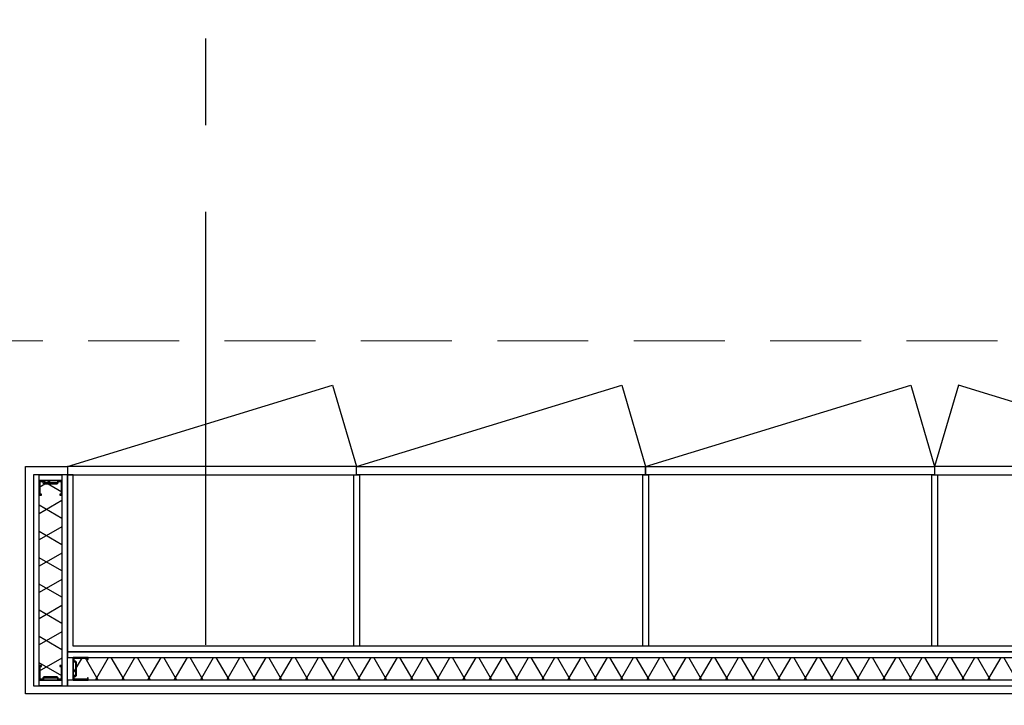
# Model space of a CAD drawing. Header units: millimetres. Extents: x 111285 to 237437, y -9513 to 52045.
# Tile 108 of 117: x 154873 to 157038, y 769 to 2277. Entities that reach past the tile are written whole.
import ezdxf

# ---------------------------------------------------------------- set-up
doc = ezdxf.new("R2010")
doc.units = ezdxf.units.MM
doc.header["$LTSCALE"] = 100
doc.linetypes.add('CENTER', pattern=[50.8, 31.75, -6.35, 6.35, -6.35])
doc.linetypes.add('DASHED', pattern=[0.75, 0.5, -0.25])
doc.layers.get('0').update_dxf_attribs({"color": 252})
doc.layers.add('0-HOOFDSTRAMIEN', color=1, linetype='CENTER')
doc.layers.add('_79--VASTE-INRICHTING', color=1, linetype='Continuous')

# ---------------------------------------------------------------- blocks, each defined once
blk = doc.blocks.new('U-STRAMIEN')
at = {"layer": '0-HOOFDSTRAMIEN', "ltscale": 0.3}
blk.add_lwpolyline([(28800, -4264), (28800, 47464)], dxfattribs=at)
blk = doc.blocks.new('onderlegger beganegrond')
at = {"linetype": 'DASHED', "lineweight": 0, "ltscale": 4}
blk.add_lwpolyline([(7571.2, 1571.4), (43680, 1570.2)], dxfattribs=at)
blk = doc.blocks.new('kastenwand')
at = {"layer": '_79--VASTE-INRICHTING', "ltscale": 200}
h = blk.add_hatch(dxfattribs=at)
h.set_pattern_fill('ISOLATIE', color=256, scale=50, angle=-90, style=0)
h.set_pattern_definition([(150, (-3968.5, -2065.683), (-25, -43.3013), []), (210, (-3968.5, -2065.683), (25, -43.3013), [])])
h.paths.add_polyline_path([(-3969.5, -469.5), (-3919.5, -469.5), (-3919.5, -30.5), (-3969.5, -30.5)])
h = blk.add_hatch(dxfattribs=at)
h.set_pattern_fill('ISOLATIE', color=256, scale=50, style=0)
h.set_pattern_definition([(240, (-467.17, -79.5), (43.3013, -25), []), (300, (-467.17, -79.5), (43.3013, 25), [])])
h.paths.add_polyline_path([(-105.5, -80.5), (-105.5, -30.5), (-3894.5, -30.5), (-3894.5, -80.5)])
at = {"layer": '_79--VASTE-INRICHTING', "linetype": 'Continuous', "flags": 128}
for points in [[(-3982, -18), (-18, -18), (-18, -482), (-18, -482), (-93, -482), (-93, -482), (-93, -500), (0, -500), (0, 0), (-4000, 0), (-4000, 0), (-4000, -500), (-3907, -500), (-3907, -482), (-3907, -482), (-3982, -482), (-3982, -482), (-3982, -18)], [(-105, -482), (-105, -482), (-105, -105), (-3895, -105), (-3895, -482), (-3907, -482), (-3907, -93), (-93, -93), (-93, -482), (-105, -482)]]:
    blk.add_lwpolyline(points, dxfattribs=at)
at = {"layer": '_79--VASTE-INRICHTING', "linetype": 'Continuous'}
for points in [[(-3982, -482), (-3982, -18), (-3969.5, -18), (-3969.5, -482)], [(-3919.5, -482), (-3919.5, -18), (-3907, -18), (-3907, -482)], [(-93, -30.5), (-3907, -30.5), (-3907, -18), (-93, -18)], [(-93, -93), (-3907, -93), (-3907, -80.5), (-93, -80.5)]]:
    blk.add_lwpolyline(points, close=True, dxfattribs=at)
at = {"layer": '_79--VASTE-INRICHTING', "linetype": 'Continuous', "flags": 128}
for points in [[(-3919.5, -18), (-3969.5, -18), (-3969.5, -30.5), (-3919.5, -30.5)], [(-3907, -30.5), (-3907, -80.5), (-3894.5, -80.5), (-3894.5, -30.5)], [(-3277.3, -482), (-3265.3, -482), (-3265.3, -105), (-3277.3, -105)], [(-2641.7, -482), (-2629.7, -482), (-2629.7, -105), (-2641.7, -105)], [(-2006, -482), (-1994, -482), (-1994, -105), (-2006, -105)], [(-3919.5, -469.5), (-3969.5, -469.5), (-3969.5, -482), (-3919.5, -482)]]:
    blk.add_lwpolyline(points, close=True, dxfattribs=at)
at = {"layer": '_79--VASTE-INRICHTING', "ltscale": 200}
for points in [[(-3964.5, -62.5), (-3969.5, -62.5), (-3969.5, -62.5), (-3969.5, -30.5), (-3960.5, -30.5), (-3959.5, -31.5), (-3959.5, -34.5), (-3958.5, -35.5), (-3930.5, -35.5), (-3929.5, -34.5), (-3929.5, -31.5), (-3928.5, -30.5), (-3919.5, -30.5), (-3919.5, -62.5), (-3919.5, -62.5), (-3924.5, -62.5), (-3924.5, -60.5), (-3921.5, -60.5), (-3921.5, -32.5), (-3927.5, -32.5), (-3927.5, -35.3), (-3929.7, -37.5), (-3959.3, -37.5), (-3961.5, -35.3), (-3961.5, -32.5), (-3967.5, -32.5), (-3967.5, -60.5), (-3964.5, -60.5), (-3964.5, -62.5)], [(-3861.5, -75.5), (-3861.5, -80.5), (-3861.5, -80.5), (-3894.5, -80.5), (-3894.5, -71.5), (-3893.5, -70.5), (-3890.5, -70.5), (-3889.5, -69.5), (-3889.5, -41.5), (-3890.5, -40.5), (-3893.5, -40.5), (-3894.5, -39.5), (-3894.5, -30.5), (-3861.5, -30.5), (-3861.5, -30.5), (-3861.5, -35.5), (-3863.5, -35.5), (-3863.5, -32.5), (-3892.5, -32.5), (-3892.5, -38.5), (-3889.7, -38.5), (-3887.5, -40.7), (-3887.5, -70.3), (-3889.7, -72.5), (-3892.5, -72.5), (-3892.5, -78.5), (-3863.5, -78.5), (-3863.5, -75.5), (-3861.5, -75.5)], [(-3924.5, -437.5), (-3919.5, -437.5), (-3919.5, -437.5), (-3919.5, -469.5), (-3928.5, -469.5), (-3929.5, -468.5), (-3929.5, -465.5), (-3930.5, -464.5), (-3958.5, -464.5), (-3959.5, -465.5), (-3959.5, -468.5), (-3960.5, -469.5), (-3969.5, -469.5), (-3969.5, -437.5), (-3969.5, -437.5), (-3964.5, -437.5), (-3964.5, -439.5), (-3967.5, -439.5), (-3967.5, -467.5), (-3961.5, -467.5), (-3961.5, -464.7), (-3959.3, -462.5), (-3929.7, -462.5), (-3927.5, -464.7), (-3927.5, -467.5), (-3921.5, -467.5), (-3921.5, -439.5), (-3924.5, -439.5), (-3924.5, -437.5)]]:
    blk.add_lwpolyline(points, dxfattribs=at)
for points in [[(-3969.5, -469.5), (-3919.5, -469.5), (-3919.5, -30.5), (-3969.5, -30.5)], [(-105.5, -80.5), (-105.5, -30.5), (-3894.5, -30.5), (-3894.5, -80.5)]]:
    blk.add_lwpolyline(points, close=True, dxfattribs=at)
at = {"layer": '_79--VASTE-INRICHTING', "ltscale": 50}
for points in [[(-3271.3, -482), (-3271.3, -500), (-3907, -500), (-3907, -482)], [(-3271.3, -482), (-3271.3, -500), (-2635.7, -500), (-2635.7, -482)], [(-2635.7, -482), (-2635.7, -500), (-2000, -500), (-2000, -482)], [(-1364.3, -482), (-1364.3, -500), (-2000, -500), (-2000, -482)]]:
    blk.add_lwpolyline(points, close=True, dxfattribs=at)
for points in [[(-3907, -500), (-3324.2, -678.9), (-3271.3, -500)], [(-3271.3, -500), (-2688.2, -678.9), (-2635.7, -500)], [(-2635.7, -500), (-2052.5, -678.9), (-2000, -500)], [(-1364.3, -500), (-1947.5, -678.9), (-2000, -500)]]:
    blk.add_lwpolyline(points, dxfattribs=at)

msp = doc.modelspace()

# ---------------------------------------------------------------- block references
msp.add_blockref('onderlegger beganegrond', (126152, 0))
at = {"layer": '0-HOOFDSTRAMIEN'}
msp.add_blockref('U-STRAMIEN', (126482, 594), dxfattribs=at)
at = {"layer": '_79--VASTE-INRICHTING', "xscale": -1, "rotation": 180}
msp.add_blockref('kastenwand', (158885, 794), dxfattribs=at)

doc.saveas('drawing.dxf')
